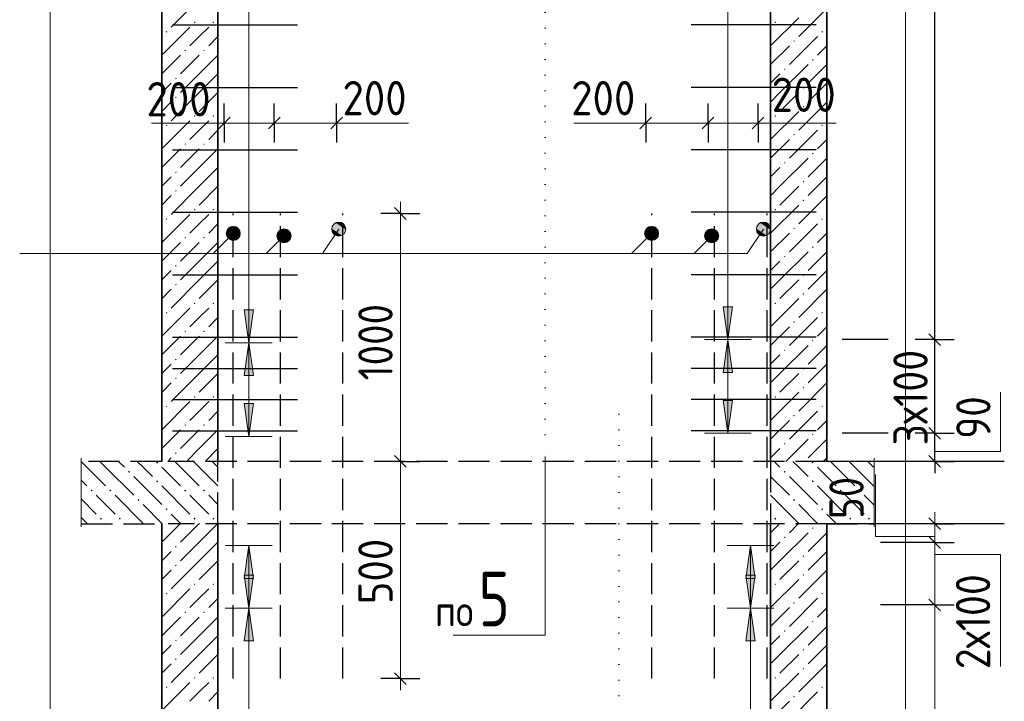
# Model space of a CAD drawing. Header units: millimetres. Extents: x 0 to 21000, y -5 to 14855.
# Tile 16 of 31: x 7837 to 10991, y 4456 to 6640. Entities that reach past the tile are written whole.
import ezdxf

# ---------------------------------------------------------------- set-up
doc = ezdxf.new("R2010")
doc.units = ezdxf.units.MM
doc.linetypes.add('______2', pattern=[135, 100, -35])
doc.linetypes.add('______9', pattern=[50, 0, -50])
for name, color, linetype, lineweight in [('Standard', 7, 'Continuous', 25), ('Общий02', 7, 'Continuous', 18), ('Позиционная метка линия выноска', 7, 'Continuous', 13), ('Размерная линия_ общее', 7, 'Continuous', 13), ('Сечения символ', 7, 'Continuous', 25), ('Стена Хомут', 7, 'Continuous', 25)]:
    doc.layers.add(name, color=color, linetype=linetype, lineweight=lineweight)
doc.layers.add('ЖБ Перекрытие верхний уровень', color=7, linetype='Continuous', lineweight=25, true_color=0xe0e0ff)
doc.layers.add('ЖБ Стена верхний уровень', color=7, linetype='Continuous', lineweight=25, true_color=0x006e00)
doc.layers.add('Размерная выноска', color=7, linetype='Continuous')
doc.styles.add('ISOCPEUR', font='txt')

msp = doc.modelspace()

# ---------------------------------------------------------------- hatches: boundary and pattern name
at = {"layer": 'ЖБ Перекрытие верхний уровень', "linetype": 'Continuous', "lineweight": 18, "transparency": 33554687}
for points in [[(8274.6, 5221.3), (8277.8, 5224.6), (8281.1, 5221.3), (8277.8, 5218.1)], [(10374.6, 5221.3), (10377.8, 5224.6), (10381.1, 5221.3), (10377.8, 5218.1)], [(8184.6, 5191.3), (8187.8, 5194.6), (8191.1, 5191.3), (8187.8, 5188.1)], [(10284.6, 5191.3), (10287.8, 5194.6), (10291.1, 5191.3), (10287.8, 5188.1)], [(8274.6, 5161.3), (8277.8, 5164.6), (8281.1, 5161.3), (8277.8, 5158.1)], [(10374.6, 5161.3), (10377.8, 5164.6), (10381.1, 5161.3), (10377.8, 5158.1)], [(8064.6, 5131.3), (8067.8, 5134.6), (8071.1, 5131.3), (8067.8, 5128.1)], [(8124.6, 5131.3), (8127.8, 5134.6), (8131.1, 5131.3), (8127.8, 5128.1)], [(8364.6, 5131.3), (8367.8, 5134.6), (8371.1, 5131.3), (8367.8, 5128.1)], [(8424.6, 5131.3), (8427.8, 5134.6), (8431.1, 5131.3), (8427.8, 5128.1)], [(10464.6, 5131.3), (10467.8, 5134.6), (10471.1, 5131.3), (10467.8, 5128.1)], [(10524.6, 5131.3), (10527.8, 5134.6), (10531.1, 5131.3), (10527.8, 5128.1)], [(8214.6, 5101.3), (8217.8, 5104.6), (8221.1, 5101.3), (8217.8, 5098.1)], [(10314.6, 5101.3), (10317.8, 5104.6), (10321.1, 5101.3), (10317.8, 5098.1)], [(8304.6, 5071.3), (8307.8, 5074.6), (8311.1, 5071.3), (8307.8, 5068.1)], [(10404.6, 5071.3), (10407.8, 5074.6), (10411.1, 5071.3), (10407.8, 5068.1)], [(8094.6, 5041.3), (8097.8, 5044.6), (8101.1, 5041.3), (8097.8, 5038.1)], [(8154.6, 5041.3), (8157.8, 5044.6), (8161.1, 5041.3), (8157.8, 5038.1)], [(8394.6, 5041.3), (8397.8, 5044.6), (8401.1, 5041.3), (8397.8, 5038.1)], [(8454.6, 5041.3), (8457.8, 5044.6), (8461.1, 5041.3), (8457.8, 5038.1)], [(10254.6, 5041.3), (10257.8, 5044.6), (10261.1, 5041.3), (10257.8, 5038.1)], [(10494.6, 5041.3), (10497.8, 5044.6), (10501.1, 5041.3), (10497.8, 5038.1)], [(10554.6, 5041.3), (10557.8, 5044.6), (10561.1, 5041.3), (10557.8, 5038.1)]]:
    msp.add_hatch(color=7, dxfattribs=at).paths.add_polyline_path(points, flags=16)
at = {"layer": 'ЖБ Стена верхний уровень', "linetype": 'Continuous', "lineweight": 18, "transparency": 33554687}
for points in [[(8395.3, 6631.3), (8397.8, 6633.8), (8400.3, 6631.3), (8397.8, 6628.8)], [(8455.3, 6631.3), (8457.8, 6633.8), (8460.3, 6631.3), (8457.8, 6628.8)], [(10255.3, 6631.3), (10257.8, 6633.8), (10260.3, 6631.3), (10257.8, 6628.8)], [(8305.3, 6601.3), (8307.8, 6603.8), (8310.3, 6601.3), (8307.8, 6598.8)], [(10405.3, 6601.3), (10407.8, 6603.8), (10410.3, 6601.3), (10407.8, 6598.8)], [(10315.3, 6571.3), (10317.8, 6573.8), (10320.3, 6571.3), (10317.8, 6568.8)], [(8365.3, 6541.3), (8367.8, 6543.8), (8370.3, 6541.3), (8367.8, 6538.8)], [(8425.3, 6541.3), (8427.8, 6543.8), (8430.3, 6541.3), (8427.8, 6538.8)], [(10375.3, 6511.3), (10377.8, 6513.8), (10380.3, 6511.3), (10377.8, 6508.8)], [(10285.3, 6481.3), (10287.8, 6483.8), (10290.3, 6481.3), (10287.8, 6478.8)], [(8335.3, 6451.3), (8337.8, 6453.8), (8340.3, 6451.3), (8337.8, 6448.8)], [(10345.3, 6421.3), (10347.8, 6423.8), (10350.3, 6421.3), (10347.8, 6418.8)], [(8335.3, 6391.3), (8337.8, 6393.8), (8340.3, 6391.3), (8337.8, 6388.8)], [(10345.3, 6361.3), (10347.8, 6363.8), (10350.3, 6361.3), (10347.8, 6358.8)], [(8395.3, 6331.3), (8397.8, 6333.8), (8400.3, 6331.3), (8397.8, 6328.8)], [(8455.3, 6331.3), (8457.8, 6333.8), (8460.3, 6331.3), (8457.8, 6328.8)], [(10255.3, 6331.3), (10257.8, 6333.8), (10260.3, 6331.3), (10257.8, 6328.8)], [(8305.3, 6301.3), (8307.8, 6303.8), (8310.3, 6301.3), (8307.8, 6298.8)], [(10405.3, 6301.3), (10407.8, 6303.8), (10410.3, 6301.3), (10407.8, 6298.8)], [(10315.3, 6271.3), (10317.8, 6273.8), (10320.3, 6271.3), (10317.8, 6268.8)], [(8365.3, 6241.3), (8367.8, 6243.8), (8370.3, 6241.3), (8367.8, 6238.8)], [(8425.3, 6241.3), (8427.8, 6243.8), (8430.3, 6241.3), (8427.8, 6238.8)], [(10375.3, 6211.3), (10377.8, 6213.8), (10380.3, 6211.3), (10377.8, 6208.8)], [(10285.3, 6181.3), (10287.8, 6183.8), (10290.3, 6181.3), (10287.8, 6178.8)], [(8335.3, 6151.3), (8337.8, 6153.8), (8340.3, 6151.3), (8337.8, 6148.8)], [(10345.3, 6121.3), (10347.8, 6123.8), (10350.3, 6121.3), (10347.8, 6118.8)], [(8335.3, 6091.3), (8337.8, 6093.8), (8340.3, 6091.3), (8337.8, 6088.8)], [(10345.3, 6061.3), (10347.8, 6063.8), (10350.3, 6061.3), (10347.8, 6058.8)], [(8395.3, 6031.3), (8397.8, 6033.8), (8400.3, 6031.3), (8397.8, 6028.8)], [(8455.3, 6031.3), (8457.8, 6033.8), (8460.3, 6031.3), (8457.8, 6028.8)], [(10255.3, 6031.3), (10257.8, 6033.8), (10260.3, 6031.3), (10257.8, 6028.8)], [(8305.3, 6001.3), (8307.8, 6003.8), (8310.3, 6001.3), (8307.8, 5998.8)], [(10405.3, 6001.3), (10407.8, 6003.8), (10410.3, 6001.3), (10407.8, 5998.8)], [(10315.3, 5971.3), (10317.8, 5973.8), (10320.3, 5971.3), (10317.8, 5968.8)], [(8365.3, 5941.3), (8367.8, 5943.8), (8370.3, 5941.3), (8367.8, 5938.8)], [(8425.3, 5941.3), (8427.8, 5943.8), (8430.3, 5941.3), (8427.8, 5938.8)], [(10375.3, 5911.3), (10377.8, 5913.8), (10380.3, 5911.3), (10377.8, 5908.8)], [(10285.3, 5881.3), (10287.8, 5883.8), (10290.3, 5881.3), (10287.8, 5878.8)], [(8335.3, 5851.3), (8337.8, 5853.8), (8340.3, 5851.3), (8337.8, 5848.8)], [(10345.3, 5821.3), (10347.8, 5823.8), (10350.3, 5821.3), (10347.8, 5818.8)], [(8335.3, 5791.3), (8337.8, 5793.8), (8340.3, 5791.3), (8337.8, 5788.8)], [(10345.3, 5761.3), (10347.8, 5763.8), (10350.3, 5761.3), (10347.8, 5758.8)], [(8395.3, 5731.3), (8397.8, 5733.8), (8400.3, 5731.3), (8397.8, 5728.8)], [(8455.3, 5731.3), (8457.8, 5733.8), (8460.3, 5731.3), (8457.8, 5728.8)], [(10255.3, 5731.3), (10257.8, 5733.8), (10260.3, 5731.3), (10257.8, 5728.8)], [(8305.3, 5701.3), (8307.8, 5703.8), (8310.3, 5701.3), (8307.8, 5698.8)], [(10405.3, 5701.3), (10407.8, 5703.8), (10410.3, 5701.3), (10407.8, 5698.8)], [(10315.3, 5671.3), (10317.8, 5673.8), (10320.3, 5671.3), (10317.8, 5668.8)], [(8365.3, 5641.3), (8367.8, 5643.8), (8370.3, 5641.3), (8367.8, 5638.8)], [(8425.3, 5641.3), (8427.8, 5643.8), (8430.3, 5641.3), (8427.8, 5638.8)], [(10285.3, 5581.3), (10287.8, 5583.8), (10290.3, 5581.3), (10287.8, 5578.8)], [(10375.3, 5611.3), (10377.8, 5613.8), (10380.3, 5611.3), (10377.8, 5608.8)], [(8335.3, 5551.3), (8337.8, 5553.8), (8340.3, 5551.3), (8337.8, 5548.8)], [(10345.3, 5521.3), (10347.8, 5523.8), (10350.3, 5521.3), (10347.8, 5518.8)], [(8335.3, 5491.3), (8337.8, 5493.8), (8340.3, 5491.3), (8337.8, 5488.8)], [(10345.3, 5461.3), (10347.8, 5463.8), (10350.3, 5461.3), (10347.8, 5458.8)], [(8395.3, 5431.3), (8397.8, 5433.8), (8400.3, 5431.3), (8397.8, 5428.8)], [(8455.3, 5431.3), (8457.8, 5433.8), (8460.3, 5431.3), (8457.8, 5428.8)], [(10255.3, 5431.3), (10257.8, 5433.8), (10260.3, 5431.3), (10257.8, 5428.8)], [(8305.3, 5401.3), (8307.8, 5403.8), (8310.3, 5401.3), (8307.8, 5398.8)], [(10405.3, 5401.3), (10407.8, 5403.8), (10410.3, 5401.3), (10407.8, 5398.8)], [(10315.3, 5371.3), (10317.8, 5373.8), (10320.3, 5371.3), (10317.8, 5368.8)], [(8365.3, 5341.3), (8367.8, 5343.8), (8370.3, 5341.3), (8367.8, 5338.8)], [(8425.3, 5341.3), (8427.8, 5343.8), (8430.3, 5341.3), (8427.8, 5338.8)], [(10375.3, 5311.3), (10377.8, 5313.8), (10380.3, 5311.3), (10377.8, 5308.8)], [(10285.3, 5281.3), (10287.8, 5283.8), (10290.3, 5281.3), (10287.8, 5278.8)], [(8335.3, 5251.3), (8337.8, 5253.8), (8340.3, 5251.3), (8337.8, 5248.8)], [(10285.3, 4981.3), (10287.8, 4983.8), (10290.3, 4981.3), (10287.8, 4978.8)], [(10375.3, 5011.3), (10377.8, 5013.8), (10380.3, 5011.3), (10377.8, 5008.8)], [(8335.3, 4951.3), (8337.8, 4953.8), (8340.3, 4951.3), (8337.8, 4948.8)], [(10345.3, 4921.3), (10347.8, 4923.8), (10350.3, 4921.3), (10347.8, 4918.8)], [(8335.3, 4891.3), (8337.8, 4893.8), (8340.3, 4891.3), (8337.8, 4888.8)], [(10345.3, 4861.3), (10347.8, 4863.8), (10350.3, 4861.3), (10347.8, 4858.8)], [(8395.3, 4831.3), (8397.8, 4833.8), (8400.3, 4831.3), (8397.8, 4828.8)], [(8455.3, 4831.3), (8457.8, 4833.8), (8460.3, 4831.3), (8457.8, 4828.8)], [(10255.3, 4831.3), (10257.8, 4833.8), (10260.3, 4831.3), (10257.8, 4828.8)], [(8305.3, 4801.3), (8307.8, 4803.8), (8310.3, 4801.3), (8307.8, 4798.8)], [(10405.3, 4801.3), (10407.8, 4803.8), (10410.3, 4801.3), (10407.8, 4798.8)], [(10315.3, 4771.3), (10317.8, 4773.8), (10320.3, 4771.3), (10317.8, 4768.8)], [(8365.3, 4741.3), (8367.8, 4743.8), (8370.3, 4741.3), (8367.8, 4738.8)], [(8425.3, 4741.3), (8427.8, 4743.8), (8430.3, 4741.3), (8427.8, 4738.8)], [(10375.3, 4711.3), (10377.8, 4713.8), (10380.3, 4711.3), (10377.8, 4708.8)], [(10285.3, 4681.3), (10287.8, 4683.8), (10290.3, 4681.3), (10287.8, 4678.8)], [(8335.3, 4651.3), (8337.8, 4653.8), (8340.3, 4651.3), (8337.8, 4648.8)], [(10345.3, 4621.3), (10347.8, 4623.8), (10350.3, 4621.3), (10347.8, 4618.8)], [(8335.3, 4591.3), (8337.8, 4593.8), (8340.3, 4591.3), (8337.8, 4588.8)], [(10345.3, 4561.3), (10347.8, 4563.8), (10350.3, 4561.3), (10347.8, 4558.8)], [(8395.3, 4531.3), (8397.8, 4533.8), (8400.3, 4531.3), (8397.8, 4528.8)], [(8455.3, 4531.3), (8457.8, 4533.8), (8460.3, 4531.3), (8457.8, 4528.8)], [(10255.3, 4531.3), (10257.8, 4533.8), (10260.3, 4531.3), (10257.8, 4528.8)], [(8305.3, 4501.3), (8307.8, 4503.8), (8310.3, 4501.3), (8307.8, 4498.8)], [(10405.3, 4501.3), (10407.8, 4503.8), (10410.3, 4501.3), (10407.8, 4498.8)], [(10315.3, 4471.3), (10317.8, 4473.8), (10320.3, 4471.3), (10317.8, 4468.8)]]:
    msp.add_hatch(color=7, dxfattribs=at).paths.add_polyline_path(points, flags=16)
at = {"layer": 'Общий02', "linetype": 'Continuous', "lineweight": 13, "transparency": 33554687}
for points in [[(8586.1, 5710), (8571.1, 5605), (8556.1, 5710)], [(10120.6, 5720), (10105.6, 5615), (10090.6, 5720)], [(8586.1, 5410), (8571.1, 5305), (8556.1, 5410)], [(10120.6, 5420), (10105.6, 5315), (10090.6, 5420)], [(8586.1, 4860), (8571.1, 4755), (8556.1, 4860)], [(10193.6, 4860), (10178.6, 4755), (10163.6, 4860)]]:
    msp.add_hatch(color=7, dxfattribs=at).paths.add_polyline_path(points, flags=16)
for points in [[(10120.6, 5510), (10105.6, 5615), (10090.6, 5510)], [(8586.1, 5500), (8571.1, 5605), (8556.1, 5500)], [(8586.1, 4850), (8571.1, 4955), (8556.1, 4850)], [(10193.6, 4850), (10178.6, 4955), (10163.6, 4850)], [(8586.1, 4650), (8571.1, 4755), (8556.1, 4650)], [(10193.6, 4650), (10178.6, 4755), (10163.6, 4650)]]:
    msp.add_hatch(color=7, dxfattribs=at).paths.add_polyline_path(points)
at = {"layer": 'Позиционная метка линия выноска', "linetype": 'Continuous', "lineweight": 13, "transparency": 33554687}
for points in [[(8500, 5961), (8537.5, 5939.4), (8505.7, 5971.2)], [(8500, 5949.5), (8527.4, 5933.6), (8500, 5961)], [(8500, 5961), (8527.4, 5933.6), (8537.5, 5939.4)], [(8505.7, 5971.2), (8543.3, 5949.5), (8515.9, 5976.9)], [(8505.7, 5971.2), (8537.5, 5939.4), (8543.3, 5949.5)], [(8515.9, 5976.9), (8543.3, 5949.5), (8543.3, 5961)], [(8515.9, 5976.9), (8543.3, 5961), (8527.4, 5976.9)], [(8527.4, 5976.9), (8543.3, 5961), (8537.5, 5971.2)], [(8662.4, 5953.4), (8699.9, 5931.7), (8668.1, 5963.5)], [(8668.1, 5963.5), (8705.6, 5941.9), (8678.3, 5969.3)], [(8668.1, 5963.5), (8699.9, 5931.7), (8705.6, 5941.9)], [(8678.3, 5969.3), (8705.6, 5941.9), (8705.6, 5953.4)], [(8678.3, 5969.3), (8705.6, 5953.4), (8689.7, 5969.3)], [(8689.7, 5969.3), (8705.6, 5953.4), (8699.9, 5963.5)], [(8837.3, 5970.4), (8878.3, 5956.4), (8841, 5981.5)], [(8839.5, 5959.2), (8869.4, 5948.8), (8837.3, 5970.4)], [(8837.3, 5970.4), (8869.4, 5948.8), (8878.3, 5956.4)], [(8841, 5981.5), (8882, 5967.5), (8849.8, 5989.1)], [(8841, 5981.5), (8878.3, 5956.4), (8882, 5967.5)], [(8849.8, 5989.1), (8879.8, 5978.8), (8861.1, 5991.3)], [(8849.8, 5989.1), (8882, 5967.5), (8879.8, 5978.8)], [(8861.1, 5991.3), (8879.8, 5978.8), (8872.2, 5987.6)], [(9840, 5961), (9877.5, 5939.4), (9845.7, 5971.2)], [(9840, 5949.5), (9867.4, 5933.6), (9840, 5961)], [(9840, 5961), (9867.4, 5933.6), (9877.5, 5939.4)], [(9845.7, 5971.2), (9883.3, 5949.5), (9855.9, 5976.9)], [(9845.7, 5971.2), (9877.5, 5939.4), (9883.3, 5949.5)], [(9855.9, 5976.9), (9883.3, 5949.5), (9883.3, 5961)], [(9855.9, 5976.9), (9883.3, 5961), (9867.4, 5976.9)], [(9867.4, 5976.9), (9883.3, 5961), (9877.5, 5971.2)], [(10032.4, 5953.4), (10069.9, 5931.7), (10038.1, 5963.5)], [(10038.1, 5963.5), (10075.6, 5941.9), (10048.3, 5969.3)], [(10038.1, 5963.5), (10069.9, 5931.7), (10075.6, 5941.9)], [(10048.3, 5969.3), (10075.6, 5941.9), (10075.6, 5953.4)], [(10048.3, 5969.3), (10075.6, 5953.4), (10059.7, 5969.3)], [(10059.7, 5969.3), (10075.6, 5953.4), (10069.9, 5963.5)], [(10197.3, 5970.4), (10238.3, 5956.4), (10201, 5981.5)], [(10199.5, 5959.2), (10229.4, 5948.8), (10197.3, 5970.4)], [(10197.3, 5970.4), (10229.4, 5948.8), (10238.3, 5956.4)], [(10201, 5981.5), (10242, 5967.5), (10209.8, 5989.1)], [(10201, 5981.5), (10238.3, 5956.4), (10242, 5967.5)], [(10209.8, 5989.1), (10239.8, 5978.8), (10221.1, 5991.3)], [(10209.8, 5989.1), (10242, 5967.5), (10239.8, 5978.8)], [(10221.1, 5991.3), (10239.8, 5978.8), (10232.2, 5987.6)], [(8515.9, 5933.6), (8500, 5949.5), (8505.7, 5939.4)], [(8500, 5949.5), (8515.9, 5933.6), (8527.4, 5933.6)], [(8662.4, 5941.9), (8689.7, 5926), (8662.4, 5953.4)], [(8662.4, 5953.4), (8689.7, 5926), (8699.9, 5931.7)], [(8678.3, 5926), (8662.4, 5941.9), (8668.1, 5931.7)], [(8662.4, 5941.9), (8678.3, 5926), (8689.7, 5926)], [(8858.2, 5946.6), (8839.5, 5959.2), (8847.1, 5950.3)], [(8839.5, 5959.2), (8858.2, 5946.6), (8869.4, 5948.8)], [(9855.9, 5933.6), (9840, 5949.5), (9845.7, 5939.4)], [(9840, 5949.5), (9855.9, 5933.6), (9867.4, 5933.6)], [(10032.4, 5941.9), (10059.7, 5926), (10032.4, 5953.4)], [(10032.4, 5953.4), (10059.7, 5926), (10069.9, 5931.7)], [(10048.3, 5926), (10032.4, 5941.9), (10038.1, 5931.7)], [(10032.4, 5941.9), (10048.3, 5926), (10059.7, 5926)], [(10218.2, 5946.6), (10199.5, 5959.2), (10207.1, 5950.3)], [(10199.5, 5959.2), (10218.2, 5946.6), (10229.4, 5948.8)]]:
    msp.add_hatch(color=7, dxfattribs=at).paths.add_polyline_path(points)

# ---------------------------------------------------------------- linework, layer by layer
at = {"layer": 'Standard', "color": 251, "linetype": 'Continuous', "lineweight": -3, "true_color": 0x656565, "transparency": 33554687}
for p, q in [((8492.6, 6308.6), (8492.6, 6371.1)), ((8652.6, 6308.6), (8652.6, 6371.1)), ((8852.6, 6308.6), (8852.6, 6371.1)), ((9842.6, 6308.6), (9842.6, 6371.1)), ((10042.6, 6308.6), (10042.6, 6371.1)), ((10202.6, 6308.6), (10202.6, 6371.1)), ((8492.6, 6308.6), (8492.6, 6246.1)), ((8652.6, 6308.6), (8652.6, 6246.1)), ((8852.6, 6308.6), (8852.6, 6246.1)), ((9842.6, 6308.6), (9842.6, 6246.1)), ((10042.6, 6308.6), (10042.6, 6246.1)), ((10202.6, 6308.6), (10202.6, 6246.1)), ((9057.1, 6019), (8994.6, 6019)), ((9057.1, 6019), (9119.6, 6019)), ((10619.4, 5615), (10472.1, 5615)), ((10768.7, 5615), (10706.2, 5615)), ((10768.7, 5615), (10762.4, 5615)), ((10768.7, 5615), (10831.2, 5615)), ((10619.4, 5315), (10472.1, 5315)), ((10768.7, 5315), (10706.2, 5315)), ((10768.7, 5315), (10762.4, 5315)), ((10768.7, 5315), (10831.2, 5315)), ((9057.1, 5225), (8994.6, 5225)), ((9057.1, 5225), (9119.6, 5225)), ((10768.7, 5225), (10541.6, 5225)), ((10768.7, 5225), (10706.2, 5225)), ((10768.7, 5225), (10831.2, 5225)), ((10768.7, 5025), (10629.1, 5025)), ((10768.7, 5025), (10706.2, 5025)), ((10768.7, 5025), (10831.2, 5025)), ((10768.7, 4965), (10595.1, 4965)), ((10768.7, 4965), (10706.2, 4965)), ((10768.7, 4965), (10831.2, 4965)), ((10768.7, 4765), (10595.1, 4765)), ((10768.7, 4765), (10706.2, 4765)), ((10768.7, 4765), (10831.2, 4765)), ((9057.1, 4529), (8994.6, 4529)), ((9057.1, 4529), (9119.6, 4529))]:
    msp.add_line(p, q, dxfattribs=at)
at = {"layer": 'Standard', "color": 251, "linetype": 'Continuous', "lineweight": 13, "true_color": 0x656565, "transparency": 33554687}
for p, q in [((8492.6, 6308.6), (8259.6, 6308.6)), ((8492.6, 6308.6), (8455.1, 6308.6)), ((8492.6, 6308.6), (8652.6, 6308.6)), ((8652.6, 6308.6), (8852.6, 6308.6)), ((8852.6, 6308.6), (9082.6, 6308.6)), ((8852.6, 6308.6), (8890.1, 6308.6)), ((9842.6, 6308.6), (9612.6, 6308.6)), ((9842.6, 6308.6), (9805.1, 6308.6)), ((10042.6, 6308.6), (9842.6, 6308.6)), ((10202.6, 6308.6), (10042.6, 6308.6)), ((10202.6, 6308.6), (10452.6, 6308.6)), ((10202.6, 6308.6), (10240.1, 6308.6)), ((9057.1, 6019), (9057.1, 6056.5)), ((9057.1, 5225), (9057.1, 6019)), ((10978.7, 5256.7), (10978.7, 5446.7)), ((10768.7, 5256.7), (10978.7, 5256.7)), ((10578.7, 4984), (10578.7, 5183)), ((10768.7, 5025), (10768.7, 5062.5)), ((10768.7, 4965), (10768.7, 5025)), ((10768.7, 4984), (10578.7, 4984)), ((10768.7, 4765), (10768.7, 4965)), ((10768.7, 4926.7), (10978.7, 4926.7)), ((10978.7, 4926.7), (10978.7, 4567.5)), ((10768.7, 2565), (10768.7, 4765)), ((9057.1, 4529), (9057.1, 4491.5))]:
    msp.add_line(p, q, dxfattribs=at)
at = {"layer": 'Standard', "color": 251, "linetype": 'Continuous', "lineweight": 25, "true_color": 0x656565, "transparency": 33554687}
for p, q in [((8473.9, 6289.9), (8511.4, 6327.4)), ((8633.9, 6289.9), (8671.4, 6327.4)), ((8833.9, 6289.9), (8871.4, 6327.4)), ((9861.4, 6327.4), (9823.9, 6289.9)), ((10061.4, 6327.4), (10023.9, 6289.9)), ((10221.4, 6327.4), (10183.9, 6289.9)), ((9075.9, 6000.3), (9038.4, 6037.8)), ((10787.4, 5596.3), (10749.9, 5633.8)), ((10787.4, 5296.3), (10749.9, 5333.8)), ((9075.9, 5206.3), (9038.4, 5243.8)), ((10787.4, 5206.3), (10749.9, 5243.8)), ((10787.4, 5006.3), (10749.9, 5043.8)), ((10787.4, 4946.3), (10749.9, 4983.8)), ((10787.4, 4746.3), (10749.9, 4783.8)), ((9075.9, 4510.3), (9038.4, 4547.8))]:
    msp.add_line(p, q, dxfattribs=at)
at = {"layer": 'Standard', "color": 7, "linetype": 'Continuous', "lineweight": -3, "transparency": 33554687}
for p, q in [((10768.7, 5315), (10768.7, 5615)), ((10768.7, 5225), (10768.7, 5315)), ((10768.7, 5225), (10768.7, 5187.5))]:
    msp.add_line(p, q, dxfattribs=at)
at = {"layer": 'Standard', "color": 254, "linetype": 'Continuous', "lineweight": 13, "true_color": 0xc4c4ff, "transparency": 33554687}
msp.add_lwpolyline([(7934.6, 1785), (10674.6, 1785), (10674.6, 13785), (7934.6, 13785), (7934.6, 1785)], dxfattribs=at)
at = {"layer": 'Standard', "color": 7, "linetype": 'Continuous', "lineweight": -3, "transparency": 33554687}
msp.add_lwpolyline([(10768.7, 5615), (10768.7, 6596.6), (10768.7, 6596.6), (10768.7, 7127.4), (10768.7, 7127.4), (10768.7, 8264), (10768.7, 8264), (10768.7, 8415)], dxfattribs=at)
at = {"layer": 'Standard', "color": 251, "linetype": 'Continuous', "lineweight": 13, "true_color": 0x656565, "transparency": 33554687}
msp.add_lwpolyline([(9057.1, 4529), (9057.1, 4728.2), (9057.1, 4728.2), (9057.1, 5225)], dxfattribs=at)
at = {"layer": 'ЖБ Перекрытие верхний уровень', "color": 7, "linetype": '______2', "lineweight": 25, "transparency": 33554687}
for p, q in [((8521.6, 4529), (8521.6, 6019)), ((8672.6, 4529), (8672.6, 6019)), ((8872.6, 4529), (8872.6, 6019)), ((9862.6, 4529), (9862.6, 6019)), ((10062.6, 4529), (10062.6, 6019)), ((10231.6, 4529), (10231.6, 6019)), ((8292.6, 5225), (8034.6, 5225)), ((10422.6, 5225), (8312.6, 5225)), ((8472.6, 5025), (8472.6, 5225)), ((10242.6, 5225), (10242.6, 5025)), ((10574.6, 5225), (10422.6, 5225)), ((8034.6, 5025), (8292.6, 5025)), ((10422.6, 5025), (8312.6, 5025)), ((10422.6, 5025), (10574.6, 5025))]:
    msp.add_line(p, q, dxfattribs=at)
at = {"layer": 'ЖБ Перекрытие верхний уровень', "color": 9, "linetype": 'Continuous', "lineweight": 18, "true_color": 0xc7c7c7, "transparency": 33554687}
for p, q in [((8052.8, 5206.3), (8034.6, 5224.6)), ((8052.8, 5206.3), (8112.8, 5146.3)), ((8094.1, 5225), (8112.8, 5206.3)), ((8112.8, 5206.3), (8202.8, 5116.3)), ((8154.1, 5225), (8172.8, 5206.3)), ((8232.8, 5206.3), (8214.1, 5225)), ((8262.8, 5176.3), (8232.8, 5206.3)), ((8292.8, 5206.3), (8352.8, 5146.3)), ((8352.8, 5206.3), (8334.1, 5225)), ((8352.8, 5206.3), (8412.8, 5146.3)), ((8394.1, 5225), (8412.8, 5206.3)), ((8412.8, 5206.3), (8472.6, 5146.5)), ((8454.1, 5225), (8472.6, 5206.5)), ((10254.1, 5225), (10272.8, 5206.3)), ((10332.8, 5206.3), (10314.1, 5225)), ((10362.8, 5176.3), (10332.8, 5206.3)), ((10392.8, 5206.3), (10452.8, 5146.3)), ((10452.8, 5206.3), (10434.1, 5225)), ((10452.8, 5206.3), (10512.8, 5146.3)), ((10494.1, 5225), (10512.8, 5206.3)), ((10512.8, 5206.3), (10574.6, 5144.6)), ((10554.1, 5225), (10572.8, 5206.3)), ((8202.8, 5176.3), (8292.8, 5086.3)), ((10242.6, 5176.5), (10302.8, 5116.3)), ((10302.8, 5176.3), (10392.8, 5086.3)), ((8034.6, 5164.6), (8052.8, 5146.3)), ((8292.8, 5146.3), (8382.8, 5056.3)), ((10392.8, 5146.3), (10482.8, 5056.3)), ((8112.8, 5086.3), (8082.8, 5116.3)), ((8142.8, 5116.3), (8232.8, 5026.3)), ((8412.8, 5086.3), (8382.8, 5116.3)), ((8442.8, 5116.3), (8472.6, 5086.5)), ((10242.8, 5116.3), (10332.8, 5026.3)), ((10512.8, 5086.3), (10482.8, 5116.3)), ((10542.8, 5116.3), (10574.6, 5084.6)), ((8034.6, 5104.6), (8082.8, 5056.3)), ((8142.8, 5056.3), (8112.8, 5086.3)), ((8232.8, 5086.3), (8294.1, 5025)), ((8442.8, 5056.3), (8412.8, 5086.3)), ((10332.8, 5086.3), (10394.1, 5025)), ((10542.8, 5056.3), (10512.8, 5086.3)), ((8354.1, 5025), (8322.8, 5056.3)), ((10242.8, 5056.3), (10242.6, 5056.5)), ((10454.1, 5025), (10422.8, 5056.3)), ((8054.1, 5025), (8034.6, 5044.6)), ((8112.8, 5026.3), (8114.1, 5025)), ((8172.8, 5026.3), (8174.1, 5025)), ((8412.8, 5026.3), (8414.1, 5025)), ((10272.8, 5026.3), (10274.1, 5025)), ((10512.8, 5026.3), (10514.1, 5025)), ((10572.8, 5026.3), (10574.1, 5025))]:
    msp.add_line(p, q, dxfattribs=at)
at = {"layer": 'ЖБ Стена верхний уровень', "color": 7, "linetype": 'Continuous', "lineweight": 35, "transparency": 33554687}
for p, q in [((8292.6, 9285), (8292.6, 5225)), ((8472.6, 5225), (8472.6, 9285)), ((10242.6, 9285), (10242.6, 5225)), ((10422.6, 5225), (10422.6, 9285)), ((8292.6, 5025), (8292.6, 2285)), ((8472.6, 2285), (8472.6, 5025)), ((10242.6, 5025), (10242.6, 2285)), ((10422.6, 2285), (10422.6, 5025))]:
    msp.add_line(p, q, dxfattribs=at)
at = {"layer": 'ЖБ Стена верхний уровень', "color": 251, "linetype": 'Continuous', "lineweight": 18, "true_color": 0x494949, "transparency": 33554687}
for p, q in [((8412.8, 6706.3), (8322.8, 6616.3)), ((10422.6, 6676.2), (10332.8, 6586.3)), ((10332.8, 6646.3), (10242.8, 6556.3)), ((8382.8, 6616.3), (8292.8, 6526.3)), ((8412.8, 6586.3), (8442.8, 6616.3)), ((10242.6, 6616.1), (10242.8, 6616.3)), ((8292.8, 6586.3), (8292.6, 6586.1)), ((8382.8, 6556.3), (8412.8, 6586.3)), ((8472.6, 6586.1), (8442.8, 6556.3)), ((10392.8, 6586.3), (10302.8, 6496.3)), ((10242.6, 6496.2), (10302.8, 6556.3)), ((10422.6, 6556.1), (10392.8, 6526.3)), ((8352.8, 6526.3), (8292.6, 6466.1)), ((8412.8, 6526.3), (8352.8, 6466.3)), ((8412.8, 6466.3), (8472.6, 6526.2)), ((8412.8, 6466.3), (8352.8, 6406.3)), ((8472.6, 6466.2), (8412.8, 6406.3)), ((10272.8, 6466.3), (10242.6, 6436.2)), ((10272.8, 6406.3), (10362.8, 6496.3)), ((10422.6, 6496.2), (10362.8, 6436.3)), ((8292.8, 6406.3), (8322.8, 6436.3)), ((10392.8, 6406.3), (10422.6, 6436.1)), ((8292.6, 6406.1), (8292.8, 6406.3)), ((8412.8, 6406.3), (8322.8, 6316.3)), ((8472.6, 6406.2), (8412.8, 6346.3)), ((10272.8, 6406.3), (10242.6, 6376.2)), ((10332.8, 6406.3), (10272.8, 6346.3)), ((10362.8, 6376.3), (10392.8, 6406.3)), ((8322.8, 6376.3), (8292.6, 6346.1)), ((10422.6, 6376.2), (10332.8, 6286.3)), ((10332.8, 6346.3), (10242.8, 6256.3)), ((8382.8, 6316.3), (8292.8, 6226.3)), ((8412.8, 6286.3), (8442.8, 6316.3)), ((10242.6, 6316.1), (10242.8, 6316.3)), ((8292.8, 6286.3), (8292.6, 6286.1)), ((8382.8, 6256.3), (8412.8, 6286.3)), ((8472.6, 6286.1), (8442.8, 6256.3)), ((10392.8, 6286.3), (10302.8, 6196.3)), ((10242.6, 6196.2), (10302.8, 6256.3)), ((10422.6, 6256.1), (10392.8, 6226.3)), ((8352.8, 6226.3), (8292.6, 6166.1)), ((8412.8, 6226.3), (8352.8, 6166.3)), ((8412.8, 6166.3), (8472.6, 6226.2)), ((10272.8, 6106.3), (10362.8, 6196.3)), ((10422.6, 6196.2), (10362.8, 6136.3)), ((8412.8, 6166.3), (8352.8, 6106.3)), ((8472.6, 6166.2), (8412.8, 6106.3)), ((10272.8, 6166.3), (10242.6, 6136.2)), ((8292.8, 6106.3), (8322.8, 6136.3)), ((10392.8, 6106.3), (10422.6, 6136.1)), ((8292.6, 6106.1), (8292.8, 6106.3)), ((8412.8, 6106.3), (8322.8, 6016.3)), ((8472.6, 6106.2), (8412.8, 6046.3)), ((10272.8, 6106.3), (10242.6, 6076.2)), ((10332.8, 6106.3), (10272.8, 6046.3)), ((10362.8, 6076.3), (10392.8, 6106.3)), ((8322.8, 6076.3), (8292.6, 6046.1)), ((10422.6, 6076.2), (10332.8, 5986.3)), ((10332.8, 6046.3), (10242.8, 5956.3)), ((8382.8, 6016.3), (8292.8, 5926.3)), ((8412.8, 5986.3), (8442.8, 6016.3)), ((10242.6, 6016.1), (10242.8, 6016.3)), ((8292.8, 5986.3), (8292.6, 5986.1)), ((8382.8, 5956.3), (8412.8, 5986.3)), ((8472.6, 5986.1), (8442.8, 5956.3)), ((10392.8, 5986.3), (10302.8, 5896.3)), ((10242.6, 5896.2), (10302.8, 5956.3)), ((10422.6, 5956.1), (10392.8, 5926.3)), ((8352.8, 5926.3), (8292.6, 5866.1)), ((8412.8, 5926.3), (8352.8, 5866.3)), ((8412.8, 5866.3), (8472.6, 5926.2)), ((8412.8, 5866.3), (8352.8, 5806.3)), ((10272.8, 5866.3), (10242.6, 5836.2)), ((10272.8, 5806.3), (10362.8, 5896.3)), ((10422.6, 5896.2), (10362.8, 5836.3)), ((8292.8, 5806.3), (8322.8, 5836.3)), ((8472.6, 5866.2), (8412.8, 5806.3)), ((10392.8, 5806.3), (10422.6, 5836.1)), ((8292.6, 5806.1), (8292.8, 5806.3)), ((8412.8, 5806.3), (8322.8, 5716.3)), ((8472.6, 5806.2), (8412.8, 5746.3)), ((10272.8, 5806.3), (10242.6, 5776.2)), ((10332.8, 5806.3), (10272.8, 5746.3)), ((10362.8, 5776.3), (10392.8, 5806.3)), ((8322.8, 5776.3), (8292.6, 5746.1)), ((10422.6, 5776.2), (10332.8, 5686.3)), ((10332.8, 5746.3), (10242.8, 5656.3)), ((8382.8, 5716.3), (8292.8, 5626.3)), ((8412.8, 5686.3), (8442.8, 5716.3)), ((10242.6, 5716.1), (10242.8, 5716.3)), ((8292.8, 5686.3), (8292.6, 5686.1)), ((8382.8, 5656.3), (8412.8, 5686.3)), ((8472.6, 5686.1), (8442.8, 5656.3)), ((10392.8, 5686.3), (10302.8, 5596.3)), ((10242.6, 5596.2), (10302.8, 5656.3)), ((10422.6, 5656.1), (10392.8, 5626.3)), ((8352.8, 5626.3), (8292.6, 5566.1)), ((8412.8, 5626.3), (8352.8, 5566.3)), ((8412.8, 5566.3), (8472.6, 5626.2)), ((10272.8, 5506.3), (10362.8, 5596.3)), ((10422.6, 5596.2), (10362.8, 5536.3)), ((8412.8, 5566.3), (8352.8, 5506.3)), ((8472.6, 5566.2), (8412.8, 5506.3)), ((10272.8, 5566.3), (10242.6, 5536.2)), ((8292.8, 5506.3), (8322.8, 5536.3)), ((10392.8, 5506.3), (10422.6, 5536.1)), ((8292.6, 5506.1), (8292.8, 5506.3)), ((8412.8, 5506.3), (8322.8, 5416.3)), ((8472.6, 5506.2), (8412.8, 5446.3)), ((10272.8, 5506.3), (10242.6, 5476.2)), ((10332.8, 5506.3), (10272.8, 5446.3)), ((10362.8, 5476.3), (10392.8, 5506.3)), ((8322.8, 5476.3), (8292.6, 5446.1)), ((10422.6, 5476.2), (10332.8, 5386.3)), ((10332.8, 5446.3), (10242.8, 5356.3)), ((8382.8, 5416.3), (8292.8, 5326.3)), ((8412.8, 5386.3), (8442.8, 5416.3)), ((10242.6, 5416.1), (10242.8, 5416.3)), ((8292.8, 5386.3), (8292.6, 5386.1)), ((8382.8, 5356.3), (8412.8, 5386.3)), ((8472.6, 5386.1), (8442.8, 5356.3)), ((10392.8, 5386.3), (10302.8, 5296.3)), ((10242.6, 5296.2), (10302.8, 5356.3)), ((10422.6, 5356.1), (10392.8, 5326.3)), ((8352.8, 5326.3), (8292.6, 5266.1)), ((8412.8, 5326.3), (8352.8, 5266.3)), ((8412.8, 5266.3), (8472.6, 5326.2)), ((10291.5, 5225), (10362.8, 5296.3)), ((10422.6, 5296.2), (10362.8, 5236.3)), ((8311.5, 5225), (8322.8, 5236.3)), ((8412.8, 5266.3), (8371.5, 5225)), ((8472.6, 5266.2), (8431.5, 5225)), ((10272.8, 5266.3), (10242.6, 5236.2)), ((10411.5, 5225), (10422.6, 5236.1)), ((8351.5, 5025), (8292.6, 4966.1)), ((8411.5, 5025), (8352.8, 4966.3)), ((8412.8, 4966.3), (8471.5, 5025)), ((10242.6, 4996.2), (10271.5, 5025)), ((10331.5, 5025), (10302.8, 4996.3)), ((10272.8, 4906.3), (10362.8, 4996.3)), ((10422.6, 4996.2), (10362.8, 4936.3)), ((8412.8, 4966.3), (8352.8, 4906.3)), ((8472.6, 4966.2), (8412.8, 4906.3)), ((10272.8, 4966.3), (10242.6, 4936.2)), ((8292.8, 4906.3), (8322.8, 4936.3)), ((10392.8, 4906.3), (10422.6, 4936.1)), ((8292.6, 4906.1), (8292.8, 4906.3)), ((8412.8, 4906.3), (8322.8, 4816.3)), ((8472.6, 4906.2), (8412.8, 4846.3)), ((10272.8, 4906.3), (10242.6, 4876.2)), ((10332.8, 4906.3), (10272.8, 4846.3)), ((10362.8, 4876.3), (10392.8, 4906.3)), ((8322.8, 4876.3), (8292.6, 4846.1)), ((10422.6, 4876.2), (10332.8, 4786.3)), ((10332.8, 4846.3), (10242.8, 4756.3)), ((8382.8, 4816.3), (8292.8, 4726.3)), ((8412.8, 4786.3), (8442.8, 4816.3)), ((10242.6, 4816.1), (10242.8, 4816.3)), ((8292.8, 4786.3), (8292.6, 4786.1)), ((8382.8, 4756.3), (8412.8, 4786.3)), ((8472.6, 4786.1), (8442.8, 4756.3)), ((10392.8, 4786.3), (10302.8, 4696.3)), ((10242.6, 4696.2), (10302.8, 4756.3)), ((10422.6, 4756.1), (10392.8, 4726.3)), ((8352.8, 4726.3), (8292.6, 4666.1)), ((8412.8, 4726.3), (8352.8, 4666.3)), ((8412.8, 4666.3), (8472.6, 4726.2)), ((10272.8, 4606.3), (10362.8, 4696.3)), ((10422.6, 4696.2), (10362.8, 4636.3)), ((8292.8, 4606.3), (8322.8, 4636.3)), ((8412.8, 4666.3), (8352.8, 4606.3)), ((8472.6, 4666.2), (8412.8, 4606.3)), ((10272.8, 4666.3), (10242.6, 4636.2)), ((8292.6, 4606.1), (8292.8, 4606.3)), ((8412.8, 4606.3), (8322.8, 4516.3)), ((8472.6, 4606.2), (8412.8, 4546.3)), ((10272.8, 4606.3), (10242.6, 4576.2)), ((10332.8, 4606.3), (10272.8, 4546.3)), ((10362.8, 4576.3), (10392.8, 4606.3)), ((10392.8, 4606.3), (10422.6, 4636.1)), ((8322.8, 4576.3), (8292.6, 4546.1)), ((10422.6, 4576.2), (10332.8, 4486.3)), ((10332.8, 4546.3), (10242.8, 4456.3)), ((8382.8, 4516.3), (8292.8, 4426.3)), ((8412.8, 4486.3), (8442.8, 4516.3)), ((10242.6, 4516.1), (10242.8, 4516.3)), ((8292.8, 4486.3), (8292.6, 4486.1)), ((8382.8, 4456.3), (8412.8, 4486.3)), ((8472.6, 4486.1), (8442.8, 4456.3)), ((10392.8, 4486.3), (10302.8, 4396.3)), ((10242.6, 4396.2), (10302.8, 4456.3))]:
    msp.add_line(p, q, dxfattribs=at)
at = {"layer": 'Общий02', "color": 251, "linetype": 'Continuous', "lineweight": 13, "true_color": 0x494949, "transparency": 33554687}
for p, q in [((8571.1, 5605), (8571.1, 8405)), ((10105.6, 5615), (10105.6, 8415)), ((8571.1, 5605), (8556.1, 5710)), ((8556.1, 5710), (8586.1, 5710)), ((8571.1, 5710), (8571.1, 5717.5)), ((8586.1, 5710), (8571.1, 5605)), ((10105.6, 5615), (10090.6, 5720)), ((10090.6, 5720), (10120.6, 5720)), ((10105.6, 5720), (10105.6, 5727.5)), ((10120.6, 5720), (10105.6, 5615)), ((10180.6, 5615), (10030.6, 5615)), ((10105.6, 5615), (10090.6, 5510)), ((10105.6, 5315), (10105.6, 5615)), ((10105.6, 5615), (10105.6, 5615)), ((10105.6, 5615), (10105.6, 5615)), ((10105.6, 5615), (10105.6, 5615)), ((10120.6, 5510), (10105.6, 5615)), ((10105.6, 5615), (10105.6, 5615)), ((10105.6, 5615), (10105.6, 5615)), ((10105.6, 5615), (10105.6, 5615)), ((8646.1, 5605), (8496.1, 5605)), ((8571.1, 5605), (8556.1, 5500)), ((8571.1, 5305), (8571.1, 5605)), ((8571.1, 5605), (8571.1, 5605)), ((8571.1, 5605), (8571.1, 5605)), ((8571.1, 5605), (8571.1, 5605)), ((8586.1, 5500), (8571.1, 5605)), ((8571.1, 5605), (8571.1, 5605)), ((8571.1, 5605), (8571.1, 5605)), ((8571.1, 5605), (8571.1, 5605)), ((8556.1, 5500), (8586.1, 5500)), ((8571.1, 5500), (8571.1, 5492.5)), ((10090.6, 5510), (10120.6, 5510)), ((10105.6, 5510), (10105.6, 5502.5)), ((10105.6, 5420), (10105.6, 5427.5)), ((8571.1, 5305), (8556.1, 5410)), ((8556.1, 5410), (8586.1, 5410)), ((8571.1, 5410), (8571.1, 5417.5)), ((8586.1, 5410), (8571.1, 5305)), ((10105.6, 5315), (10090.6, 5420)), ((10090.6, 5420), (10120.6, 5420)), ((10120.6, 5420), (10105.6, 5315)), ((8646.1, 5305), (8496.1, 5305)), ((8571.1, 5305), (8571.1, 5305)), ((8571.1, 5305), (8571.1, 5305)), ((8571.1, 5305), (8571.1, 5305)), ((10180.6, 5315), (10030.6, 5315)), ((10105.6, 5315), (10105.6, 5315)), ((10105.6, 5315), (10105.6, 5315)), ((10105.6, 5315), (10105.6, 5315)), ((8646.1, 4955), (8496.1, 4955)), ((8571.1, 4955), (8556.1, 4850)), ((8571.1, 4755), (8571.1, 4955)), ((8571.1, 4955), (8571.1, 4955)), ((8571.1, 4955), (8571.1, 4955)), ((8571.1, 4955), (8571.1, 4955)), ((8586.1, 4850), (8571.1, 4955)), ((10253.6, 4955), (10103.6, 4955)), ((10178.6, 4955), (10163.6, 4850)), ((10178.6, 4755), (10178.6, 4955)), ((10178.6, 4955), (10178.6, 4955)), ((10178.6, 4955), (10178.6, 4955)), ((10178.6, 4955), (10178.6, 4955)), ((10193.6, 4850), (10178.6, 4955)), ((8571.1, 4755), (8556.1, 4860)), ((8556.1, 4860), (8586.1, 4860)), ((8571.1, 4860), (8571.1, 4867.5)), ((8586.1, 4860), (8571.1, 4755)), ((10178.6, 4755), (10163.6, 4860)), ((10163.6, 4860), (10193.6, 4860)), ((10178.6, 4860), (10178.6, 4867.5)), ((10193.6, 4860), (10178.6, 4755)), ((8556.1, 4850), (8586.1, 4850)), ((8571.1, 4850), (8571.1, 4842.5)), ((10163.6, 4850), (10193.6, 4850)), ((10178.6, 4850), (10178.6, 4842.5)), ((8646.1, 4755), (8496.1, 4755)), ((8571.1, 4755), (8556.1, 4650)), ((8571.1, 4755), (8571.1, 4755)), ((8571.1, 4755), (8571.1, 4755)), ((8571.1, 4755), (8571.1, 4755)), ((8571.1, 2555), (8571.1, 4755)), ((8571.1, 4755), (8571.1, 4755)), ((8571.1, 4755), (8571.1, 4755)), ((8571.1, 4755), (8571.1, 4755)), ((8586.1, 4650), (8571.1, 4755)), ((10253.6, 4755), (10103.6, 4755)), ((10178.6, 4755), (10163.6, 4650)), ((10178.6, 4755), (10178.6, 4755)), ((10178.6, 4755), (10178.6, 4755)), ((10178.6, 4755), (10178.6, 4755)), ((10178.6, 2555), (10178.6, 4755)), ((10178.6, 4755), (10178.6, 4755)), ((10178.6, 4755), (10178.6, 4755)), ((10178.6, 4755), (10178.6, 4755)), ((10193.6, 4650), (10178.6, 4755)), ((8556.1, 4650), (8586.1, 4650)), ((8571.1, 4650), (8571.1, 4642.5)), ((10163.6, 4650), (10193.6, 4650)), ((10178.6, 4650), (10178.6, 4642.5))]:
    msp.add_line(p, q, dxfattribs=at)
at = {"layer": 'Позиционная метка линия выноска', "color": 7, "linetype": 'Continuous', "lineweight": 13, "transparency": 33554687}
for p, q in [((8505.7, 5971.2), (8505.7, 5971.2)), ((8537.5, 5971.2), (8537.5, 5971.2)), ((8668.1, 5963.5), (8668.1, 5963.5)), ((8699.9, 5963.5), (8699.9, 5963.5)), ((8841, 5981.5), (8841, 5981.5)), ((8872.2, 5987.6), (8872.2, 5987.6)), ((9845.7, 5971.2), (9845.7, 5971.2)), ((9877.5, 5971.2), (9877.5, 5971.2)), ((10038.1, 5963.5), (10038.1, 5963.5)), ((10069.9, 5963.5), (10069.9, 5963.5)), ((10201, 5981.5), (10201, 5981.5)), ((10232.2, 5987.6), (10232.2, 5987.6)), ((8505.7, 5939.4), (8505.7, 5939.4)), ((8537.5, 5939.4), (8537.5, 5939.4)), ((8668.1, 5931.7), (8668.1, 5931.7)), ((8699.9, 5931.7), (8699.9, 5931.7)), ((8847.1, 5950.3), (8847.1, 5950.3)), ((8878.3, 5956.4), (8878.3, 5956.4)), ((9845.7, 5939.4), (9845.7, 5939.4)), ((9877.5, 5939.4), (9877.5, 5939.4)), ((10038.1, 5931.7), (10038.1, 5931.7)), ((10069.9, 5931.7), (10069.9, 5931.7)), ((10207.1, 5950.3), (10207.1, 5950.3)), ((10238.3, 5956.4), (10238.3, 5956.4))]:
    msp.add_line(p, q, dxfattribs=at)
for points in [[(8607.4, 5891.1), (8807.4, 5891.1), (8859.6, 5969)], [(9967.4, 5891.1), (10167.4, 5891.1), (10219.6, 5969)], [(7837.4, 5891.1), (8457.4, 5891.1), (8521.6, 5955.3)], [(8457.4, 5891.1), (8627.4, 5891.1), (8684, 5947.6)], [(8807.4, 5891.1), (9797.4, 5891.1), (9861.6, 5955.3)], [(9791.4, 5891.1), (9997.4, 5891.1), (10054, 5947.6)]]:
    msp.add_lwpolyline(points, dxfattribs=at)
for centre in [(8521.6, 5955.3), (8684, 5947.6), (8859.6, 5969), (9861.6, 5955.3), (10054, 5947.6), (10219.6, 5969)]:
    msp.add_circle(centre, 22.5, dxfattribs=at)
at = {"layer": 'Размерная выноска', "color": 7, "linetype": 'Continuous', "lineweight": 13, "transparency": 33554687}
for p, q in [((8034.6, 5015), (8034.6, 5235)), ((10574.6, 5235), (10574.6, 5015))]:
    msp.add_line(p, q, dxfattribs=at)
at = {"layer": 'Размерная линия_ общее', "color": 253, "linetype": 'Continuous', "lineweight": -3, "true_color": 0xa0a0a0, "transparency": 33554687}
for p, q in [((10991.3, 5225), (10358.7, 5225)), ((10991.3, 5025), (10358.7, 5025))]:
    msp.add_line(p, q, dxfattribs=at)
at = {"layer": 'Сечения символ', "color": 7, "linetype": '______9', "lineweight": 13, "transparency": 33554687}
for p, q in [((9520.7, 9418.6), (9520.7, 5240.1)), ((9756.3, 5375.7), (9756.3, 2237.1))]:
    msp.add_line(p, q, dxfattribs=at)
at = {"layer": 'Сечения символ', "color": 7, "linetype": 'Continuous', "lineweight": 13, "transparency": 33554687}
msp.add_lwpolyline([(9520.7, 5240.1), (9520.7, 4667.8), (9225.7, 4667.8)], dxfattribs=at)
at = {"layer": 'Стена Хомут', "color": 36, "linetype": 'Continuous', "lineweight": 25, "true_color": 0x6e3c1e, "transparency": 33554687}
for p, q in [((8326.6, 6623), (8727.4, 6623)), ((10388.6, 6623), (9987.9, 6623)), ((8326.6, 6423), (8727.4, 6423)), ((10388.6, 6423), (9987.9, 6423)), ((8326.6, 6223), (8727.4, 6223)), ((10388.6, 6223), (9987.9, 6223)), ((8326.6, 6023), (8727.4, 6023)), ((10388.6, 6023), (9987.9, 6023)), ((8326.6, 5823), (8727.4, 5823)), ((10388.6, 5823), (9987.9, 5823)), ((8326.6, 5623), (8727.4, 5623)), ((10388.6, 5623), (9987.9, 5623)), ((8326.6, 5523), (8727.4, 5523)), ((10388.6, 5523), (9987.9, 5523)), ((8326.6, 5423), (8727.4, 5423)), ((10388.6, 5423), (9987.9, 5423)), ((8326.6, 5323), (8727.4, 5323)), ((10388.6, 5323), (9987.9, 5323))]:
    msp.add_line(p, q, dxfattribs=at)

# ---------------------------------------------------------------- texts
at = {"layer": 'Standard', "color": 251, "linetype": 'Continuous', "lineweight": 25, "true_color": 0x656565, "transparency": 33554687, "char_height": 110, "attachment_point": 7, "style": 'ISOCPEUR'}
for insert, width in [((8243.4, 6330.3), 280.994), ((8871.4, 6333.6), 280.994), ((9603.9, 6333.6), 280.998), ((10246, 6344.5), 280.998)]:
    msp.add_mtext('\\W0.91;200', dxfattribs=dict(at, insert=insert, width=width))
at = {"layer": 'Standard', "color": 251, "linetype": 'Continuous', "lineweight": 25, "true_color": 0x656565, "transparency": 33554687, "char_height": 110, "attachment_point": 7, "rotation": 90, "style": 'ISOCPEUR'}
for s, insert, width in [('\\W0.87;1000', (9032.1, 5484.5), 333.451), ('\\W0.89;3х100', (10745.9, 5275.7), 411.774), ('\\W0.87;90', (10947.3, 5297.4), 201.966), ('\\W0.87;50', (10540.9, 5040.3), 201.962), ('\\W0.91;500', (9032.1, 4767), 280.998), ('\\W0.89;2х100', (10946.2, 4559), 411.777)]:
    msp.add_mtext(s, dxfattribs=dict(at, insert=insert, width=width))
at = {"layer": 'Сечения символ', "color": 7, "linetype": 'Continuous', "lineweight": 18, "transparency": 33554687, "attachment_point": 7, "style": 'ISOCPEUR'}
for s, insert, char_height, width in [('\\W0.78;5', (9307.6, 4696.5), 175, 190.405), ('\\W0.87;по', (9167.6, 4696.5), 100, 183.601)]:
    msp.add_mtext(s, dxfattribs=dict(at, insert=insert, char_height=char_height, width=width))

doc.saveas('drawing.dxf')
